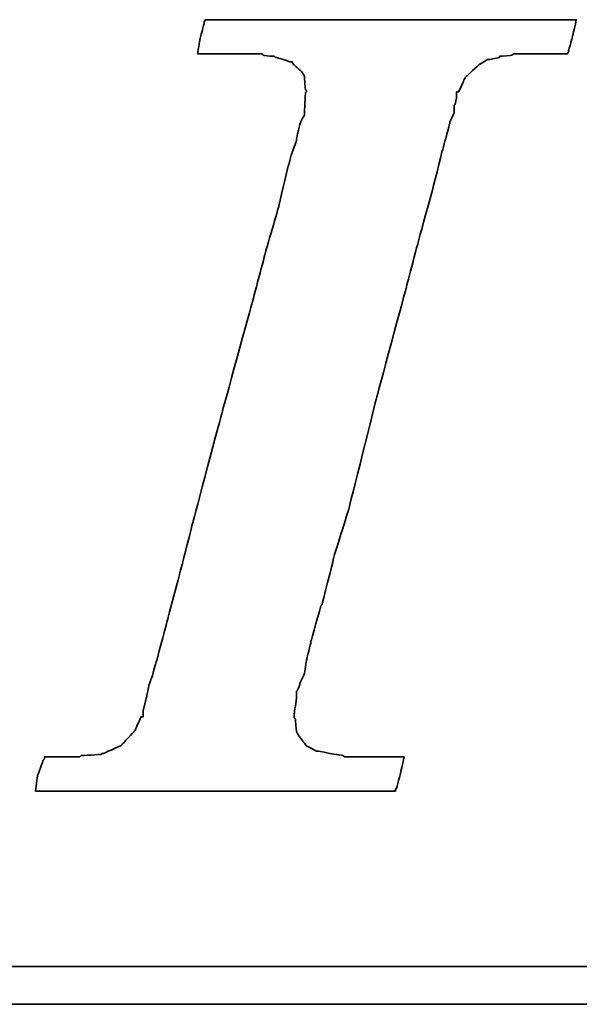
# Model space of a CAD drawing. Header units: millimetres. Extents: x 291 to 529, y -136 to -56.
# Tile 34 of 54: x 463.47 to 464.57, y -113.02 to -111.08. Entities that reach past the tile are written whole.
import ezdxf

# ---------------------------------------------------------------- set-up
doc = ezdxf.new("R2010")
doc.units = ezdxf.units.MM
doc.header["$LTSCALE"] = 0.1
doc.layers.add('DIM', color=4, linetype='CONTINUOUS')
doc.layers.add('layer 1', color=7, linetype='CONTINUOUS')

# ---------------------------------------------------------------- blocks, each defined once
blk = doc.blocks.new('TBI MOTION logo(完整正式版)')
at = {"layer": 'layer 1', "color": 22, "lineweight": 35}
for points, knots in [([(-40.59125, -7.94375), (-40.59125, -7.94375), (-40.97375, -7.94375), (-40.97375, -7.94375), (-40.97375, -7.94375), (-40.97375, -7.94375), (-41.38125, -7.94375), (-41.38125, -7.94375), (-41.38125, -7.94375), (-41.38125, -7.94375), (-41.54875, -7.94375), (-41.54875, -7.94375), (-41.54875, -7.94375), (-41.54875, -7.94375), (-41.59875, -7.94375), (-41.59875, -7.94375), (-41.59875, -7.94375), (-41.59875, -7.94375), (-41.88375, -7.94375), (-41.88375, -7.94375), (-41.88375, -7.94375), (-41.88375, -7.94375), (-41.90875, -7.91875), (-41.90875, -7.91875), (-41.90875, -7.91875), (-41.90875, -7.91875), (-42.19875, -7.87125), (-42.19875, -7.87125), (-42.19875, -7.87125), (-42.19875, -7.87125), (-42.43875, -7.82375), (-42.43875, -7.82375), (-42.43875, -7.82375), (-42.43875, -7.82375), (-42.45875, -7.82375), (-42.45875, -7.82375), (-42.45875, -7.82375), (-42.45875, -7.82375), (-42.48625, -7.82375), (-42.48625, -7.82375), (-42.48625, -7.82375), (-42.48625, -7.82375), (-42.67625, -7.72375), (-42.67625, -7.72375), (-42.67625, -7.72375), (-42.67625, -7.72375), (-42.70125, -7.70375), (-42.70125, -7.70375), (-42.70125, -7.70375), (-42.70125, -7.70375), (-42.72375, -7.67875), (-42.72375, -7.67875), (-42.72375, -7.67875), (-42.72375, -7.67875), (-42.86875, -7.48875), (-42.86875, -7.48875), (-42.86875, -7.48875), (-42.86875, -7.48875), (-42.89375, -7.43875), (-42.89375, -7.43875), (-42.89375, -7.43875), (-42.89375, -7.43875), (-42.91875, -7.38875), (-42.91875, -7.38875), (-42.91875, -7.38875), (-42.91875, -7.38875), (-42.93875, -7.12875), (-42.93875, -7.12875), (-42.93875, -7.12875), (-42.93875, -7.12875), (-42.96375, -7.10375), (-42.96375, -7.10375), (-42.96375, -7.10375), (-42.96375, -7.10375), (-42.96375, -7.05375), (-42.96375, -7.05375), (-42.96375, -7.05375), (-42.96375, -7.05375), (-42.96375, -7.00875), (-42.96375, -7.00875), (-42.96375, -7.00875), (-42.96375, -7.00875), (-42.91875, -6.69625), (-42.91875, -6.69625), (-42.91875, -6.69625), (-42.91875, -6.69625), (-42.91875, -6.62375), (-42.91875, -6.62375), (-42.91875, -6.62375), (-42.91875, -6.62375), (-42.91875, -6.59625), (-42.91875, -6.59625), (-42.91875, -6.59625), (-42.91875, -6.59625), (-42.91875, -6.57375), (-42.91875, -6.57375), (-42.91875, -6.57375), (-42.91875, -6.57375), (-42.91875, -6.52875), (-42.91875, -6.52875), (-42.91875, -6.52875), (-42.91875, -6.52875), (-42.89375, -6.50375), (-42.89375, -6.50375), (-42.89375, -6.50375), (-42.89375, -6.50375), (-42.84375, -6.38375), (-42.84375, -6.38375), (-42.84375, -6.38375), (-42.84375, -6.38375), (-42.84375, -6.35875), (-42.84375, -6.35875), (-42.84375, -6.35875), (-42.84375, -6.35875), (-42.74625, -6.14375), (-42.74625, -6.14375), (-42.74625, -6.14375), (-42.74625, -6.14375), (-42.70125, -5.85375), (-42.70125, -5.85375), (-42.70125, -5.85375), (-42.70125, -5.85375), (-42.60375, -5.47125), (-42.60375, -5.47125), (-42.60375, -5.47125), (-42.60375, -5.47125), (-42.60375, -5.44875), (-42.60375, -5.44875), (-42.60375, -5.44875), (-42.60375, -5.44875), (-42.38875, -4.67875), (-42.38875, -4.67875), (-42.38875, -4.67875), (-42.38875, -4.67875), (-42.36375, -4.65375), (-42.36375, -4.65375), (-42.36375, -4.65375), (-42.36375, -4.65375), (-42.12375, -3.69625), (-42.12375, -3.69625), (-42.12375, -3.69625), (-42.12375, -3.69625), (-42.12375, -3.67374), (-42.12375, -3.67374), (-42.12375, -3.67374), (-42.12375, -3.67374), (-41.78875, -2.59374), (-41.78875, -2.59374), (-41.78875, -2.59374), (-41.78875, -2.59374), (-41.18875, -0.19375), (-41.18875, -0.19375), (-41.18875, -0.19375), (-41.18875, -0.19375), (-40.54375, 2.20624), (-40.54375, 2.20624), (-40.54375, 2.20624), (-40.54375, 2.20624), (-40.25375, 3.30875), (-40.25375, 3.30875), (-40.25375, 3.30875), (-40.25375, 3.30875), (-39.98875, 4.27125), (-39.98875, 4.27125), (-39.98875, 4.27125), (-39.98875, 4.27125), (-39.77375, 5.13125), (-39.77375, 5.13125), (-39.77375, 5.13125), (-39.77375, 5.13125), (-39.67875, 5.47125), (-39.67875, 5.47125), (-39.67875, 5.47125), (-39.67875, 5.47125), (-39.60375, 5.75625), (-39.60375, 5.75625), (-39.60375, 5.75625), (-39.60375, 5.75625), (-39.60375, 5.78125), (-39.60375, 5.78125), (-39.60375, 5.78125), (-39.60375, 5.78125), (-39.50875, 5.97125), (-39.50875, 5.97125), (-39.50875, 5.97125), (-39.50875, 5.97125), (-39.50875, 6.13875), (-39.50875, 6.13875), (-39.50875, 6.13875), (-39.50875, 6.13875), (-39.48625, 6.16625), (-39.48625, 6.16625), (-39.48625, 6.16625), (-39.48625, 6.16625), (-39.46125, 6.28625), (-39.46125, 6.28625), (-39.46125, 6.28625), (-39.46125, 6.28625), (-39.46125, 6.42625), (-39.46125, 6.42625), (-39.46125, 6.42625), (-39.46125, 6.42625), (-39.41375, 6.42625), (-39.41375, 6.42625), (-39.41375, 6.42625), (-39.41375, 6.42625), (-39.29375, 6.69125), (-39.29375, 6.69125), (-39.29375, 6.69125), (-39.29375, 6.69125), (-39.26875, 6.74125), (-39.26875, 6.74125), (-39.26875, 6.74125), (-39.26875, 6.74125), (-39.24375, 6.76625), (-39.24375, 6.76625), (-39.24375, 6.76625), (-39.24375, 6.76625), (-38.98375, 7.00624), (-38.98375, 7.00624), (-38.98375, 7.00624), (-38.98375, 7.00624), (-38.95625, 7.02624), (-38.95625, 7.02624), (-38.95625, 7.02624), (-38.95625, 7.02624), (-38.78875, 7.12624), (-38.78875, 7.12624), (-38.78875, 7.12624), (-38.78875, 7.12624), (-38.76375, 7.12624), (-38.76375, 7.12624), (-38.76375, 7.12624), (-38.76375, 7.12624), (-38.74375, 7.12624), (-38.74375, 7.12624), (-38.74375, 7.12624), (-38.74375, 7.12624), (-38.52875, 7.17125), (-38.52875, 7.17125), (-38.52875, 7.17125), (-38.52875, 7.17125), (-38.52875, 7.19624), (-38.52875, 7.19624), (-38.52875, 7.19624), (-38.52875, 7.19624), (-38.50375, 7.19624), (-38.50375, 7.19624), (-38.50375, 7.19624), (-38.50375, 7.19624), (-38.26125, 7.21875), (-38.26125, 7.21875), (-38.26125, 7.21875), (-38.26125, 7.21875), (-38.23875, 7.24624), (-38.23875, 7.24624), (-38.23875, 7.24624), (-38.23875, 7.24624), (-38.21625, 7.24624), (-38.21625, 7.24624), (-38.21625, 7.24624), (-38.21625, 7.24624), (-38.18875, 7.24624), (-38.18875, 7.24624), (-38.18875, 7.24624), (-38.18875, 7.24624), (-37.90375, 7.24624), (-37.90375, 7.24624), (-37.90375, 7.24624), (-37.90375, 7.24624), (-37.85375, 7.24624), (-37.85375, 7.24624), (-37.85375, 7.24624), (-37.85375, 7.24624), (-37.75875, 7.24624), (-37.75875, 7.24624), (-37.75875, 7.24624), (-37.75875, 7.24624), (-37.42375, 7.24624), (-37.42375, 7.24624), (-37.42375, 7.24624), (-37.42375, 7.24624), (-37.08875, 7.24624), (-37.08875, 7.24624), (-37.08875, 7.24624), (-37.08875, 7.24624), (-37.06375, 7.24624), (-37.06375, 7.24624), (-37.06375, 7.24624), (-37.06375, 7.24624), (-37.06375, 7.26624), (-37.06375, 7.26624), (-37.06375, 7.26624), (-37.06375, 7.26624), (-37.03875, 7.29125), (-37.03875, 7.29125), (-37.03875, 7.29125), (-37.03875, 7.29125), (-37.03875, 7.31625), (-37.03875, 7.31625), (-37.03875, 7.31625), (-37.03875, 7.31625), (-36.94125, 7.67625), (-36.94125, 7.67625), (-36.94125, 7.67625), (-36.94125, 7.67625), (-36.86875, 7.98625), (-36.86875, 7.98625), (-36.86875, 7.98625), (-36.86875, 7.98625), (-36.98875, 7.98625), (-36.98875, 7.98625), (-36.98875, 7.98625), (-36.98875, 7.98625), (-37.42375, 7.98625), (-37.42375, 7.98625), (-37.42375, 7.98625), (-37.42375, 7.98625), (-37.94875, 7.98625), (-37.94875, 7.98625), (-37.94875, 7.98625), (-37.94875, 7.98625), (-38.57375, 7.98625), (-38.57375, 7.98625), (-38.57375, 7.98625), (-38.57375, 7.98625), (-39.29375, 7.98625), (-39.29375, 7.98625), (-39.29375, 7.98625), (-39.29375, 7.98625), (-40.82875, 7.98625), (-40.82875, 7.98625), (-40.82875, 7.98625), (-40.82875, 7.98625), (-42.36375, 7.98625), (-42.36375, 7.98625), (-42.36375, 7.98625), (-42.36375, 7.98625), (-43.08375, 7.98625), (-43.08375, 7.98625), (-43.08375, 7.98625), (-43.08375, 7.98625), (-43.70875, 7.98625), (-43.70875, 7.98625), (-43.70875, 7.98625), (-43.70875, 7.98625), (-44.23375, 7.98625), (-44.23375, 7.98625), (-44.23375, 7.98625), (-44.23375, 7.98625), (-44.66875, 7.98625), (-44.66875, 7.98625), (-44.66875, 7.98625), (-44.66875, 7.98625), (-44.88375, 7.98625), (-44.88375, 7.98625), (-44.88375, 7.98625), (-44.88375, 7.98625), (-44.90875, 7.94125), (-44.90875, 7.94125), (-44.90875, 7.94125), (-44.90875, 7.94125), (-44.90875, 7.91625), (-44.90875, 7.91625), (-44.90875, 7.91625), (-44.90875, 7.91625), (-45.00375, 7.55625), (-45.00375, 7.55625), (-45.00375, 7.55625), (-45.00375, 7.55625), (-45.05375, 7.24624), (-45.05375, 7.24624), (-45.05375, 7.24624), (-45.05375, 7.24624), (-44.61875, 7.24624), (-44.61875, 7.24624), (-44.61875, 7.24624), (-44.61875, 7.24624), (-44.11375, 7.24624), (-44.11375, 7.24624), (-44.11375, 7.24624), (-44.11375, 7.24624), (-43.99375, 7.24624), (-43.99375, 7.24624), (-43.99375, 7.24624), (-43.99375, 7.24624), (-43.94625, 7.24624), (-43.94625, 7.24624), (-43.94625, 7.24624), (-43.94625, 7.24624), (-43.92374, 7.24624), (-43.92374, 7.24624), (-43.92374, 7.24624), (-43.92374, 7.24624), (-43.65875, 7.24624), (-43.65875, 7.24624), (-43.65875, 7.24624), (-43.65875, 7.24624), (-43.63875, 7.21875), (-43.63875, 7.21875), (-43.63875, 7.21875), (-43.63875, 7.21875), (-43.46875, 7.19624), (-43.46875, 7.19624), (-43.46875, 7.19624), (-43.46875, 7.19624), (-43.39875, 7.19624), (-43.39875, 7.19624), (-43.39875, 7.19624), (-43.39875, 7.19624), (-43.37125, 7.17125), (-43.37125, 7.17125), (-43.37125, 7.17125), (-43.37125, 7.17125), (-43.34875, 7.17125), (-43.34875, 7.17125), (-43.34875, 7.17125), (-43.34875, 7.17125), (-43.20375, 7.12624), (-43.20375, 7.12624), (-43.20375, 7.12624), (-43.20375, 7.12624), (-43.05875, 7.07624), (-43.05875, 7.07624), (-43.05875, 7.07624), (-43.05875, 7.07624), (-43.01375, 7.07624), (-43.01375, 7.07624), (-43.01375, 7.07624), (-43.01375, 7.07624), (-42.98875, 7.02624), (-42.98875, 7.02624), (-42.98875, 7.02624), (-42.98875, 7.02624), (-42.79875, 6.86125), (-42.79875, 6.86125), (-42.79875, 6.86125), (-42.79875, 6.86125), (-42.77375, 6.81125), (-42.77375, 6.81125), (-42.77375, 6.81125), (-42.77375, 6.81125), (-42.74625, 6.76625), (-42.74625, 6.76625), (-42.74625, 6.76625), (-42.74625, 6.76625), (-42.72375, 6.47625), (-42.72375, 6.47625), (-42.72375, 6.47625), (-42.72375, 6.47625), (-42.70125, 6.45124), (-42.70125, 6.45124), (-42.70125, 6.45124), (-42.70125, 6.45124), (-42.70125, 6.42625), (-42.70125, 6.42625), (-42.70125, 6.42625), (-42.70125, 6.42625), (-42.72375, 6.40625), (-42.72375, 6.40625), (-42.72375, 6.40625), (-42.72375, 6.40625), (-42.74625, 5.97125), (-42.74625, 5.97125), (-42.74625, 5.97125), (-42.74625, 5.97125), (-42.74625, 5.94625), (-42.74625, 5.94625), (-42.74625, 5.94625), (-42.74625, 5.94625), (-42.74625, 5.92625), (-42.74625, 5.92625), (-42.74625, 5.92625), (-42.74625, 5.92625), (-42.77375, 5.87625), (-42.77375, 5.87625), (-42.77375, 5.87625), (-42.77375, 5.87625), (-42.81875, 5.80625), (-42.81875, 5.80625), (-42.81875, 5.80625), (-42.81875, 5.80625), (-42.86875, 5.63625), (-42.86875, 5.63625), (-42.86875, 5.63625), (-42.86875, 5.63625), (-42.91875, 5.39625), (-42.91875, 5.39625), (-42.91875, 5.39625), (-42.91875, 5.39625), (-42.91875, 5.37124), (-42.91875, 5.37124), (-42.91875, 5.37124), (-42.91875, 5.37124), (-43.01375, 5.10874), (-43.01375, 5.10874), (-43.01375, 5.10874), (-43.01375, 5.10874), (-43.10875, 4.77124), (-43.10875, 4.77124), (-43.10875, 4.77124), (-43.10875, 4.77124), (-43.29875, 3.95625), (-43.29875, 3.95625), (-43.29875, 3.95625), (-43.29875, 3.95625), (-43.58875, 2.95125), (-43.58875, 2.95125), (-43.58875, 2.95125), (-43.58875, 2.95125), (-43.87375, 1.87125), (-43.87375, 1.87125), (-43.87375, 1.87125), (-43.87375, 1.87125), (-44.52625, -0.50374), (-44.52625, -0.50374), (-44.52625, -0.50374), (-44.52625, -0.50374), (-45.14875, -2.85375), (-45.14875, -2.85375), (-45.14875, -2.85375), (-45.14875, -2.85375), (-45.43375, -3.95875), (-45.43375, -3.95875), (-45.43375, -3.95875), (-45.43375, -3.95875), (-45.69875, -4.96875), (-45.69875, -4.96875), (-45.69875, -4.96875), (-45.69875, -4.96875), (-45.91375, -5.78375), (-45.91375, -5.78375), (-45.91375, -5.78375), (-45.91375, -5.78375), (-46.01375, -6.11875), (-46.01375, -6.11875), (-46.01375, -6.11875), (-46.01375, -6.11875), (-46.01375, -6.14375), (-46.01375, -6.14375), (-46.01375, -6.14375), (-46.01375, -6.14375), (-46.10875, -6.40875), (-46.10875, -6.40875), (-46.10875, -6.40875), (-46.10875, -6.40875), (-46.15375, -6.64875), (-46.15375, -6.64875), (-46.15375, -6.64875), (-46.15375, -6.64875), (-46.20375, -6.83875), (-46.20375, -6.83875), (-46.20375, -6.83875), (-46.20375, -6.83875), (-46.22875, -6.93375), (-46.22875, -6.93375), (-46.22875, -6.93375), (-46.22875, -6.93375), (-46.22875, -7.07875), (-46.22875, -7.07875), (-46.22875, -7.07875), (-46.22875, -7.07875), (-46.27375, -7.07875), (-46.27375, -7.07875), (-46.27375, -7.07875), (-46.27375, -7.07875), (-46.39375, -7.34375), (-46.39375, -7.34375), (-46.39375, -7.34375), (-46.39375, -7.34375), (-46.39375, -7.36875), (-46.39375, -7.36875), (-46.39375, -7.36875), (-46.39375, -7.36875), (-46.42125, -7.38875), (-46.42125, -7.38875), (-46.42125, -7.38875), (-46.42125, -7.38875), (-46.68375, -7.67875), (-46.68375, -7.67875), (-46.68375, -7.67875), (-46.68375, -7.67875), (-46.70875, -7.70375), (-46.70875, -7.70375), (-46.70875, -7.70375), (-46.70875, -7.70375), (-46.75375, -7.72375), (-46.75375, -7.72375), (-46.75375, -7.72375), (-46.75375, -7.72375), (-47.08875, -7.87125), (-47.08875, -7.87125), (-47.08875, -7.87125), (-47.08875, -7.87125), (-47.11625, -7.87125), (-47.11625, -7.87125), (-47.11625, -7.87125), (-47.11625, -7.87125), (-47.13875, -7.89375), (-47.13875, -7.89375), (-47.13875, -7.89375), (-47.13875, -7.89375), (-47.56875, -7.91875), (-47.56875, -7.91875), (-47.56875, -7.91875), (-47.56875, -7.91875), (-47.59625, -7.94375), (-47.59625, -7.94375), (-47.59625, -7.94375), (-47.59625, -7.94375), (-47.64375, -7.94375), (-47.64375, -7.94375), (-47.64375, -7.94375), (-47.64375, -7.94375), (-47.73625, -7.94375), (-47.73625, -7.94375), (-47.73625, -7.94375), (-47.73625, -7.94375), (-48.07375, -7.94375), (-48.07375, -7.94375), (-48.07375, -7.94375), (-48.07375, -7.94375), (-48.36125, -7.94375), (-48.36125, -7.94375), (-48.36125, -7.94375), (-48.36125, -7.94375), (-48.36125, -7.96625), (-48.36125, -7.96625), (-48.36125, -7.96625), (-48.36125, -7.96625), (-48.36125, -7.99125), (-48.36125, -7.99125), (-48.36125, -7.99125), (-48.36125, -7.99125), (-48.38875, -8.01375), (-48.38875, -8.01375), (-48.38875, -8.01375), (-48.38875, -8.01375), (-48.50875, -8.34875), (-48.50875, -8.34875), (-48.50875, -8.34875), (-48.50875, -8.34875), (-48.55375, -8.68625), (-48.55375, -8.68625), (-48.55375, -8.68625), (-48.55375, -8.68625), (-48.45875, -8.68625), (-48.45875, -8.68625), (-48.45875, -8.68625), (-48.45875, -8.68625), (-48.07375, -8.68625), (-48.07375, -8.68625), (-48.07375, -8.68625), (-48.07375, -8.68625), (-47.52375, -8.68625), (-47.52375, -8.68625), (-47.52375, -8.68625), (-47.52375, -8.68625), (-46.92375, -8.68625), (-46.92375, -8.68625), (-46.92375, -8.68625), (-46.92375, -8.68625), (-46.25375, -8.68625), (-46.25375, -8.68625), (-46.25375, -8.68625), (-46.25375, -8.68625), (-46.20375, -8.68625), (-46.20375, -8.68625), (-46.20375, -8.68625), (-46.20375, -8.68625), (-44.71375, -8.68625), (-44.71375, -8.68625), (-44.71375, -8.68625), (-44.71375, -8.68625), (-43.22875, -8.68625), (-43.22875, -8.68625), (-43.22875, -8.68625), (-43.22875, -8.68625), (-42.55875, -8.68625), (-42.55875, -8.68625), (-42.55875, -8.68625), (-42.55875, -8.68625), (-42.50875, -8.68625), (-42.50875, -8.68625), (-42.50875, -8.68625), (-42.50875, -8.68625), (-41.93375, -8.68625), (-41.93375, -8.68625), (-41.93375, -8.68625), (-41.93375, -8.68625), (-41.38125, -8.68625), (-41.38125, -8.68625), (-41.38125, -8.68625), (-41.38125, -8.68625), (-40.97375, -8.68625), (-40.97375, -8.68625), (-40.97375, -8.68625), (-40.97375, -8.68625), (-40.78125, -8.68625), (-40.78125, -8.68625), (-40.78125, -8.68625), (-40.78125, -8.68625), (-40.78125, -8.63875), (-40.78125, -8.63875), (-40.78125, -8.63875), (-40.78125, -8.63875), (-40.75875, -8.63875), (-40.75875, -8.63875), (-40.75875, -8.63875), (-40.75875, -8.63875), (-40.66375, -8.27875), (-40.66375, -8.27875), (-40.66375, -8.27875), (-40.66375, -8.27875), (-40.59125, -7.94375), (-40.59125, -7.94375)], [0, 0, 0, 0, 0.00558659, 0.00558659, 0.00558659, 0.0055866, 0.01117318, 0.01117318, 0.01117318, 0.01117319, 0.01675978, 0.01675978, 0.01675978, 0.01675979, 0.02234637, 0.02234637, 0.02234637, 0.02234638, 0.02793296, 0.02793296, 0.02793296, 0.02793297, 0.03351955, 0.03351955, 0.03351955, 0.03351956, 0.03910615, 0.03910615, 0.03910615, 0.03910616, 0.04469274, 0.04469274, 0.04469274, 0.04469275, 0.05027933, 0.05027933, 0.05027933, 0.05027934, 0.05586592, 0.05586592, 0.05586592, 0.05586593, 0.06145251, 0.06145251, 0.06145251, 0.06145252, 0.06703911, 0.06703911, 0.06703911, 0.06703912, 0.0726257, 0.0726257, 0.0726257, 0.07262571, 0.07821229, 0.07821229, 0.07821229, 0.0782123, 0.08379888, 0.08379888, 0.08379888, 0.08379889, 0.08938547, 0.08938547, 0.08938547, 0.08938548, 0.09497207, 0.09497207, 0.09497207, 0.09497208, 0.10055866, 0.10055866, 0.10055866, 0.10055867, 0.10614525, 0.10614525, 0.10614525, 0.10614526, 0.11173184, 0.11173184, 0.11173184, 0.11173185, 0.11731844, 0.11731844, 0.11731844, 0.11731845, 0.12290503, 0.12290503, 0.12290503, 0.12290504, 0.12849162, 0.12849162, 0.12849162, 0.12849163, 0.13407821, 0.13407821, 0.13407821, 0.13407822, 0.1396648, 0.1396648, 0.1396648, 0.13966481, 0.1452514, 0.1452514, 0.1452514, 0.14525141, 0.15083799, 0.15083799, 0.15083799, 0.150838, 0.15642458, 0.15642458, 0.15642458, 0.15642459, 0.16201117, 0.16201117, 0.16201117, 0.16201118, 0.16759777, 0.16759777, 0.16759777, 0.16759778, 0.17318436, 0.17318436, 0.17318436, 0.17318437, 0.17877095, 0.17877095, 0.17877095, 0.17877096, 0.18435754, 0.18435754, 0.18435754, 0.18435755, 0.18994413, 0.18994413, 0.18994413, 0.18994414, 0.19553073, 0.19553073, 0.19553073, 0.19553074, 0.20111732, 0.20111732, 0.20111732, 0.20111733, 0.20670391, 0.20670391, 0.20670391, 0.20670392, 0.2122905, 0.2122905, 0.2122905, 0.21229051, 0.21787709, 0.21787709, 0.21787709, 0.2178771, 0.22346369, 0.22346369, 0.22346369, 0.2234637, 0.22905028, 0.22905028, 0.22905028, 0.22905029, 0.23463687, 0.23463687, 0.23463687, 0.23463688, 0.24022346, 0.24022346, 0.24022346, 0.24022347, 0.24581006, 0.24581006, 0.24581006, 0.24581007, 0.25139665, 0.25139665, 0.25139665, 0.25139666, 0.25698324, 0.25698324, 0.25698324, 0.25698325, 0.26256983, 0.26256983, 0.26256983, 0.26256984, 0.26815642, 0.26815642, 0.26815642, 0.26815643, 0.27374302, 0.27374302, 0.27374302, 0.27374303, 0.27932961, 0.27932961, 0.27932961, 0.27932962, 0.2849162, 0.2849162, 0.2849162, 0.28491621, 0.29050279, 0.29050279, 0.29050279, 0.2905028, 0.29608939, 0.29608939, 0.29608939, 0.2960894, 0.30167598, 0.30167598, 0.30167598, 0.30167599, 0.30726257, 0.30726257, 0.30726257, 0.30726258, 0.31284916, 0.31284916, 0.31284916, 0.31284917, 0.31843575, 0.31843575, 0.31843575, 0.31843576, 0.32402235, 0.32402235, 0.32402235, 0.32402236, 0.32960894, 0.32960894, 0.32960894, 0.32960895, 0.33519553, 0.33519553, 0.33519553, 0.33519554, 0.34078212, 0.34078212, 0.34078212, 0.34078213, 0.34636872, 0.34636872, 0.34636872, 0.34636873, 0.35195531, 0.35195531, 0.35195531, 0.35195532, 0.3575419, 0.3575419, 0.3575419, 0.35754191, 0.36312849, 0.36312849, 0.36312849, 0.3631285, 0.36871508, 0.36871508, 0.36871508, 0.36871509, 0.37430168, 0.37430168, 0.37430168, 0.37430169, 0.37988827, 0.37988827, 0.37988827, 0.37988828, 0.38547486, 0.38547486, 0.38547486, 0.38547487, 0.39106145, 0.39106145, 0.39106145, 0.39106146, 0.39664804, 0.39664804, 0.39664804, 0.39664805, 0.40223464, 0.40223464, 0.40223464, 0.40223465, 0.40782123, 0.40782123, 0.40782123, 0.40782124, 0.41340782, 0.41340782, 0.41340782, 0.41340783, 0.41899441, 0.41899441, 0.41899441, 0.41899442, 0.42458101, 0.42458101, 0.42458101, 0.42458102, 0.4301676, 0.4301676, 0.4301676, 0.43016761, 0.43575419, 0.43575419, 0.43575419, 0.4357542, 0.44134078, 0.44134078, 0.44134078, 0.44134079, 0.44692737, 0.44692737, 0.44692737, 0.44692738, 0.45251397, 0.45251397, 0.45251397, 0.45251398, 0.45810056, 0.45810056, 0.45810056, 0.45810057, 0.46368715, 0.46368715, 0.46368715, 0.46368716, 0.46927374, 0.46927374, 0.46927374, 0.46927375, 0.47486034, 0.47486034, 0.47486034, 0.47486035, 0.48044693, 0.48044693, 0.48044693, 0.48044694, 0.48603352, 0.48603352, 0.48603352, 0.48603353, 0.49162011, 0.49162011, 0.49162011, 0.49162012, 0.4972067, 0.4972067, 0.4972067, 0.49720671, 0.5027933, 0.5027933, 0.5027933, 0.50279331, 0.50837989, 0.50837989, 0.50837989, 0.5083799, 0.51396648, 0.51396648, 0.51396648, 0.51396649, 0.51955307, 0.51955307, 0.51955307, 0.51955308, 0.52513966, 0.52513966, 0.52513966, 0.52513967, 0.53072626, 0.53072626, 0.53072626, 0.53072627, 0.53631285, 0.53631285, 0.53631285, 0.53631286, 0.54189944, 0.54189944, 0.54189944, 0.54189945, 0.54748603, 0.54748603, 0.54748603, 0.54748604, 0.55307263, 0.55307263, 0.55307263, 0.55307264, 0.55865922, 0.55865922, 0.55865922, 0.55865923, 0.56424581, 0.56424581, 0.56424581, 0.56424582, 0.5698324, 0.5698324, 0.5698324, 0.56983241, 0.57541899, 0.57541899, 0.57541899, 0.575419, 0.58100559, 0.58100559, 0.58100559, 0.5810056, 0.58659218, 0.58659218, 0.58659218, 0.58659219, 0.59217877, 0.59217877, 0.59217877, 0.59217878, 0.59776536, 0.59776536, 0.59776536, 0.59776537, 0.60335196, 0.60335196, 0.60335196, 0.60335197, 0.60893855, 0.60893855, 0.60893855, 0.60893856, 0.61452514, 0.61452514, 0.61452514, 0.61452515, 0.62011173, 0.62011173, 0.62011173, 0.62011174, 0.62569832, 0.62569832, 0.62569832, 0.62569833, 0.63128492, 0.63128492, 0.63128492, 0.63128493, 0.63687151, 0.63687151, 0.63687151, 0.63687152, 0.6424581, 0.6424581, 0.6424581, 0.64245811, 0.64804469, 0.64804469, 0.64804469, 0.6480447, 0.65363128, 0.65363128, 0.65363128, 0.65363129, 0.65921788, 0.65921788, 0.65921788, 0.65921789, 0.66480447, 0.66480447, 0.66480447, 0.66480448, 0.67039106, 0.67039106, 0.67039106, 0.67039107, 0.67597765, 0.67597765, 0.67597765, 0.67597766, 0.68156425, 0.68156425, 0.68156425, 0.68156426, 0.68715084, 0.68715084, 0.68715084, 0.68715085, 0.69273743, 0.69273743, 0.69273743, 0.69273744, 0.69832402, 0.69832402, 0.69832402, 0.69832403, 0.70391061, 0.70391061, 0.70391061, 0.70391062, 0.70949721, 0.70949721, 0.70949721, 0.70949722, 0.7150838, 0.7150838, 0.7150838, 0.71508381, 0.72067039, 0.72067039, 0.72067039, 0.7206704, 0.72625698, 0.72625698, 0.72625698, 0.72625699, 0.73184358, 0.73184358, 0.73184358, 0.73184359, 0.73743017, 0.73743017, 0.73743017, 0.73743018, 0.74301676, 0.74301676, 0.74301676, 0.74301677, 0.74860335, 0.74860335, 0.74860335, 0.74860336, 0.75418994, 0.75418994, 0.75418994, 0.75418995, 0.75977654, 0.75977654, 0.75977654, 0.75977655, 0.76536313, 0.76536313, 0.76536313, 0.76536314, 0.77094972, 0.77094972, 0.77094972, 0.77094973, 0.77653631, 0.77653631, 0.77653631, 0.77653632, 0.78212291, 0.78212291, 0.78212291, 0.78212292, 0.7877095, 0.7877095, 0.7877095, 0.78770951, 0.79329609, 0.79329609, 0.79329609, 0.7932961, 0.79888268, 0.79888268, 0.79888268, 0.79888269, 0.80446927, 0.80446927, 0.80446927, 0.80446928, 0.81005587, 0.81005587, 0.81005587, 0.81005588, 0.81564246, 0.81564246, 0.81564246, 0.81564247, 0.82122905, 0.82122905, 0.82122905, 0.82122906, 0.82681564, 0.82681564, 0.82681564, 0.82681565, 0.83240223, 0.83240223, 0.83240223, 0.83240224, 0.83798883, 0.83798883, 0.83798883, 0.83798884, 0.84357542, 0.84357542, 0.84357542, 0.84357543, 0.84916201, 0.84916201, 0.84916201, 0.84916202, 0.8547486, 0.8547486, 0.8547486, 0.85474861, 0.8603352, 0.8603352, 0.8603352, 0.86033521, 0.86592179, 0.86592179, 0.86592179, 0.8659218, 0.87150838, 0.87150838, 0.87150838, 0.87150839, 0.87709497, 0.87709497, 0.87709497, 0.87709498, 0.88268156, 0.88268156, 0.88268156, 0.88268157, 0.88826816, 0.88826816, 0.88826816, 0.88826817, 0.89385475, 0.89385475, 0.89385475, 0.89385476, 0.89944134, 0.89944134, 0.89944134, 0.89944135, 0.90502793, 0.90502793, 0.90502793, 0.90502794, 0.91061453, 0.91061453, 0.91061453, 0.91061454, 0.91620112, 0.91620112, 0.91620112, 0.91620113, 0.92178771, 0.92178771, 0.92178771, 0.92178772, 0.9273743, 0.9273743, 0.9273743, 0.92737431, 0.93296089, 0.93296089, 0.93296089, 0.9329609, 0.93854749, 0.93854749, 0.93854749, 0.9385475, 0.94413408, 0.94413408, 0.94413408, 0.94413409, 0.94972067, 0.94972067, 0.94972067, 0.94972068, 0.95530726, 0.95530726, 0.95530726, 0.95530727, 0.96089385, 0.96089385, 0.96089385, 0.96089386, 0.96648045, 0.96648045, 0.96648045, 0.96648046, 0.97206704, 0.97206704, 0.97206704, 0.97206705, 0.97765363, 0.97765363, 0.97765363, 0.97765364, 0.98324022, 0.98324022, 0.98324022, 0.98324023, 0.98882682, 0.98882682, 0.98882682, 0.98882683, 0.99441341, 0.99441341, 0.99441341, 0.99441342, 1, 1, 1, 1]), ([(75.90875, -9.47875), (75.90875, -9.47875), (75.90875, -12.28625), (75.90875, -12.28625), (75.90875, -12.28625), (75.90875, -12.28625), (75.90875, -12.47875), (75.90875, -12.47875), (75.90875, -12.47875), (75.90875, -12.47875), (75.71625, -12.47875), (75.71625, -12.47875), (75.71625, -12.47875), (75.71625, -12.47875), (-88.32875, -12.47875), (-88.32875, -12.47875), (-88.32875, -12.47875), (-88.32875, -12.47875), (-88.32875, -13.29375), (-88.32875, -13.29375), (-88.32875, -13.29375), (-88.32875, -13.29375), (82.89125, -13.29375), (82.89125, -13.29375), (82.89125, -13.29375), (82.89125, -13.29375), (75.90875, -9.47875), (75.90875, -9.47875)], [0, 0, 0, 0, 0.14285714, 0.14285714, 0.14285714, 0.14285715, 0.28571429, 0.28571429, 0.28571429, 0.2857143, 0.42857143, 0.42857143, 0.42857143, 0.42857144, 0.57142857, 0.57142857, 0.57142857, 0.57142858, 0.71428571, 0.71428571, 0.71428571, 0.71428572, 0.85714286, 0.85714286, 0.85714286, 0.85714287, 1, 1, 1, 1])]:
    blk.add_open_spline(points, degree=3, knots=knots, dxfattribs=at)

msp = doc.modelspace()

# ---------------------------------------------------------------- block references
at = {"layer": 'DIM', "color": 0, "xscale": 0.0912171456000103, "yscale": 0.0912171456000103, "zscale": 0.0912171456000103}
msp.add_blockref('TBI MOTION logo(完整正式版)', (467.9297, -111.8099), dxfattribs=at)

doc.saveas('drawing.dxf')
